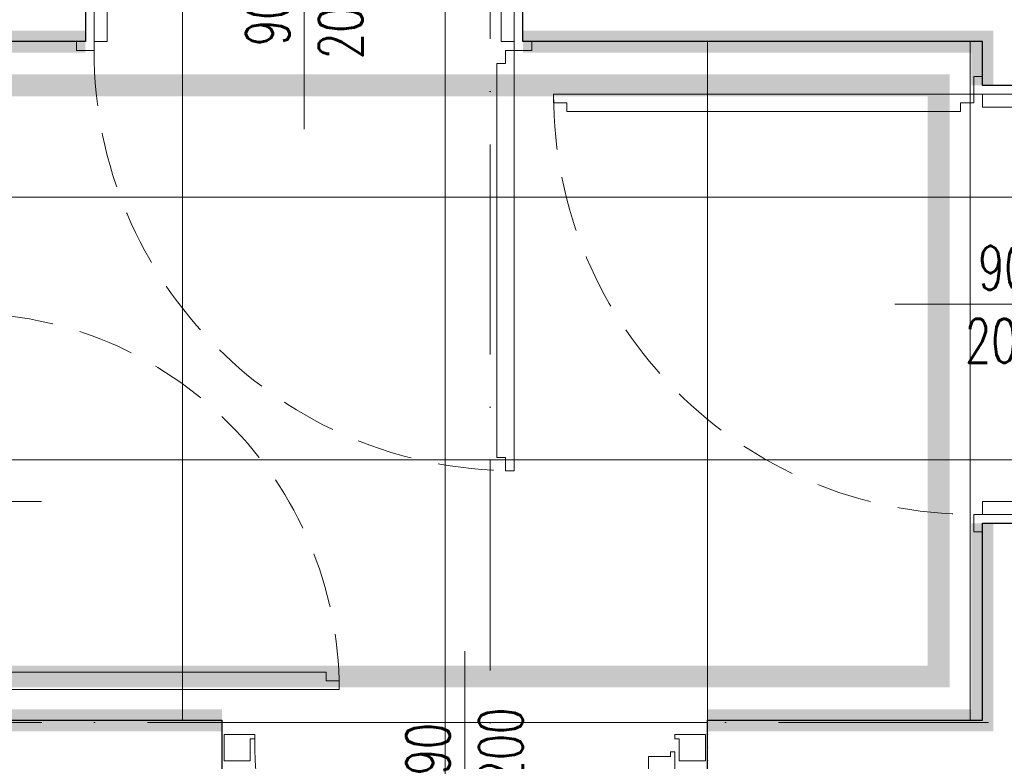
# Model space of a CAD drawing. Header units: millimetres. Extents: x -2074 to 12588, y -3630 to 101167.
# Tile 51 of 256: x 2822 to 3047, y -1652 to -1483. Entities that reach past the tile are written whole.
import ezdxf

# ---------------------------------------------------------------- set-up
doc = ezdxf.new("R2010")
doc.units = ezdxf.units.MM
for name, pattern in [('ACAD_ISO10W100', [18, 12, -3, 0, -3]), ('CONTINOUS', [0]), ('DASHED', [19.05, 12.7, -6.35])]:
    doc.linetypes.add(name, pattern=pattern)
for name, color, linetype, lineweight in [('SelinAr_BUD_drzwi okna', 7, 'Continuous', 18), ('SelinAr_BUD_drzwi okna znaczniki', 7, 'Continuous', 18), ('SelinAr_BUD_osie', 8, 'ACAD_ISO10W100', 18), ('SelinAr_BUD_posadzka', 7, 'Continuous', 20), ('SelinAr_BUD_posadzka cokoły', 5, 'Continuous', 18), ('SelinAr_BUD_posadzka okładziny ścienne', 5, 'Continuous', 20), ('SelinAr_BUD_ściany', 7, 'Continuous', 25)]:
    doc.layers.add(name, color=color, linetype=linetype, lineweight=lineweight)
doc.styles.add('JACEK_07', font='SIMPLEX.SHX', dxfattribs={"width": 0.7})
doc.linetypes.add('_EL_VEDENI_NN_NADZ', pattern='A,0.39,-0.59,[109,cadkon.shx,S=0.2,R=0,X=0,Y=0],-1.97,0.39,-0.39', length=3.73)

# ---------------------------------------------------------------- blocks, each defined once
blk = doc.blocks.new('*U391')
at = {"ltscale": 4}
blk.add_line((0, 50), (0, -1730), dxfattribs=at)
blk = doc.blocks.new('*U398')
for points in [[(-2, 5), (0, 5), (0, -5), (-2, -5), (-2, -7), (2, -7), (2, -5), (2, 7), (-2, 7), (-2, 5)], [(102, 5), (100, 5), (100, -5), (102, -5), (102, -7), (98, -7), (98, -5), (98, 7), (102, 7), (102, 5)], [(2, -5), (5, -5), (5, 5), (2, 5)], [(98, -5), (95, -5), (95, 5), (98, 5)]]:
    blk.add_lwpolyline(points)
blk.add_lwpolyline([(4, -7), (4, -10), (6, -10), (6, -100), (4, -100), (4, -103), (2, -103), (2, -7)], close=True)
at = {"linetype": 'DASHED'}
blk.add_arc((2, -7), 96, 270, 0, dxfattribs=at)
at = {"layer": 'SelinAr_BUD_drzwi okna znaczniki'}
blk.add_lwpolyline([(50, 25), (50, -25)], dxfattribs=at)
at = {"layer": 'SelinAr_BUD_drzwi okna znaczniki', "insert": (50, 0), "char_height": 10, "width": 10, "attachment_point": 5, "rotation": 90, "style": 'JACEK_07'}
blk.add_mtext('90\\P200', dxfattribs=at)
blk = doc.blocks.new('*U319')
for points in [[(-2, 5), (0, 5), (0, -5), (-2, -5), (-2, -7), (2, -7), (2, -5), (2, 7), (-2, 7), (-2, 5)], [(102, 5), (100, 5), (100, -5), (102, -5), (102, -7), (98, -7), (98, -5), (98, 7), (102, 7), (102, 5)], [(2, -5), (5, -5), (5, 5), (2, 5)], [(98, -5), (95, -5), (95, 5), (98, 5)]]:
    blk.add_lwpolyline(points)
blk.add_lwpolyline([(96, -7), (96, -10), (94, -10), (94, -100), (96, -100), (96, -103), (98, -103), (98, -7)], close=True)
at = {"linetype": 'DASHED'}
blk.add_arc((98, -7), 96, 180, 270, dxfattribs=at)
at = {"layer": 'SelinAr_BUD_drzwi okna znaczniki'}
blk.add_lwpolyline([(50, 25), (50, -25)], dxfattribs=at)
at = {"layer": 'SelinAr_BUD_drzwi okna znaczniki', "insert": (50, 0), "char_height": 10, "width": 10, "attachment_point": 5, "rotation": 90, "style": 'JACEK_07'}
blk.add_mtext('90\\P200', dxfattribs=at)
blk = doc.blocks.new('*U399')
blk.add_lwpolyline([(86, 7), (86, 10), (84, 10), (84, 90), (86, 90), (86, 93), (88, 93), (88, 7)], close=True)
for points in [[(-2, -5), (0, -5), (0, 5), (-2, 5), (-2, 7), (2, 7), (2, 5), (2, -7), (-2, -7), (-2, -5)], [(92, -5), (90, -5), (90, 5), (92, 5), (92, 7), (88, 7), (88, 5), (88, -7), (92, -7), (92, -5)], [(2, 5), (5, 5), (5, -5), (2, -5)], [(88, 5), (85, 5), (85, -5), (88, -5)]]:
    blk.add_lwpolyline(points)
at = {"linetype": 'DASHED'}
blk.add_arc((88, 7), 86, 90, 180, dxfattribs=at)
at = {"layer": 'SelinAr_BUD_drzwi okna znaczniki'}
blk.add_lwpolyline([(45, 25), (45, -25)], dxfattribs=at)
at = {"layer": 'SelinAr_BUD_drzwi okna znaczniki', "insert": (45, 0), "char_height": 10, "width": 10, "attachment_point": 5, "rotation": 90, "style": 'JACEK_07'}
blk.add_mtext('80\\P200', dxfattribs=at)
blk = doc.blocks.new('*U324')
for p, q in [((0.5, 3), (0.5, -3)), ((7.5, 3), (0.5, 3)), ((7.5, 2), (7.5, 3)), ((103.5, 2), (103.5, 3)), ((103.5, 3), (110.5, 3)), ((110.5, 3), (110.5, -3)), ((6.5, -3), (6.5, 2)), ((6.5, 2), (7.5, 2)), ((103.5, 2), (104.5, 2)), ((104.5, 2), (104.5, -3)), ((102.5, -2), (97.5, -2)), ((97.5, -2), (97.5, -92)), ((102.5, -1), (102.5, -2)), ((103.5, -1), (102.5, -1)), ((103.5, -93), (103.5, -1)), ((0.5, -3), (6.5, -3)), ((110.5, -3), (104.5, -3)), ((102.5, -92), (97.5, -92)), ((102.5, -93), (102.5, -92)), ((103.5, -93), (102.5, -93))]:
    blk.add_line(p, q)
at = {"linetype": 'DASHED'}
blk.add_arc((102.5, 2), 95, 180, 270, dxfattribs=at)
for p in [(0, 3), (111, 3), (0, 0), (111, 0), (0, -3), (111, -3)]:
    blk.add_point(p)
at = {"layer": 'SelinAr_BUD_drzwi okna znaczniki'}
blk.add_line((55.5, -22.01), (55.5, 22.01), dxfattribs=at)
at = {"layer": 'SelinAr_BUD_drzwi okna znaczniki', "style": 'JACEK_07', "width": 0.7}
for s, p in [('200', (68.75, -8.88)), ('90', (52.09, -6.33))]:
    blk.add_text(s, height=10, rotation=90, dxfattribs=at).set_placement(p)
blk = doc.blocks.new('*U395')
at = {"ltscale": 4}
blk.add_line((-50, 0), (1405.4, 0), dxfattribs=at)
blk = doc.blocks.new('ewerwerwerwe')
at = {"layer": 'SelinAr_BUD_ściany'}
for points in [[(2979.36, 1344.74), (2979.36, 1357.24), (3042.16, 1357.24), (3042.16, 1402.24), (3052.16, 1402.24), (3052.16, 1357.24), (3157.16, 1357.24), (3157.16, 1620.24), (3149.66, 1620.24), (3149.66, 1630.24), (3157.16, 1630.24), (3157.16, 1750.24)], [(3052.16, 1750.24), (3052.16, 1630.24), (3059.66, 1630.24), (3059.66, 1620.24), (3052.16, 1620.24), (3052.16, 1502.24), (3042.16, 1502.24), (3042.16, 1512.24), (2937.16, 1512.24), (2937.16, 1522.24), (3039.66, 1522.24), (3039.66, 1750.24)], [(2827.16, 1750.24), (2827.16, 1522.24), (2837.16, 1522.24), (2837.16, 1512.24), (2807.16, 1512.24), (2807.16, 1452.24), (2797.16, 1452.24), (2797.16, 1509.74), (2567.16, 1509.74), (2567.16, 1357.24), (2797.16, 1357.24), (2797.16, 1362.24), (2807.16, 1362.24), (2807.16, 1357.24), (2868.36, 1357.24), (2868.36, 1344.74)]]:
    blk.add_lwpolyline(points, dxfattribs=at)
at = {"layer": 'SelinAr_BUD_drzwi okna', "linetype": 'Continuous', "lineweight": 18}
blk.add_blockref('*U319', (2837.16, 1517.24), dxfattribs=at)
at = {"layer": 'SelinAr_BUD_drzwi okna', "linetype": 'Continuous', "lineweight": 18, "rotation": 270}
for name, p in [('*U398', (3047.16, 1502.24)), ('*U399', (2802.16, 1452.24))]:
    blk.add_blockref(name, p, dxfattribs=at)
at = {"layer": 'SelinAr_BUD_drzwi okna'}
blk.add_blockref('*U324', (2868.36, 1350.99), dxfattribs=at)
at = {"layer": 'SelinAr_BUD_osie'}
for name, p in [('*U391', (2929.66, 2159.74)), ('*U395', (1891.95, 1356.74))]:
    blk.add_blockref(name, p, dxfattribs=at)

msp = doc.modelspace()

# ---------------------------------------------------------------- block references
msp.add_blockref('ewerwerwerwe', (0, -3000))

# ---------------------------------------------------------------- next in the draw order: linework, layer by layer
at = {"layer": 'SelinAr_BUD_posadzka'}
for points in [[(2827.157, -1249.759), (2827.157, -1477.759), (2837.157, -1477.759), (2837.157, -1487.759), (2807.157, -1487.759), (2807.157, -1547.759), (2797.157, -1547.759), (2797.157, -1490.259), (2567.157, -1490.259), (2567.157, -1642.759), (2797.157, -1642.759), (2797.157, -1637.759), (2807.157, -1637.759), (2807.157, -1642.759), (2868.357, -1642.759), (2868.357, -1655.259)], [(2859.354, -1642.759), (2859.354, -1249.759)], [(2919.354, -2462.259), (2919.354, -1249.759)], [(3052.157, -1249.759), (3052.157, -1369.759), (3059.657, -1369.759), (3059.657, -1379.759), (3052.157, -1379.759), (3052.157, -1497.759), (3042.157, -1497.759), (3042.157, -1487.759), (2937.157, -1487.759), (2937.157, -1477.759), (3039.655, -1477.758), (3039.657, -1249.759)], [(2979.357, -1655.259), (2979.357, -1642.759), (3042.157, -1642.759), (3042.157, -1597.759), (3052.157, -1597.759), (3052.157, -1642.759), (3157.157, -1642.759), (3157.157, -1379.759), (3149.657, -1379.759), (3149.657, -1369.759), (3157.157, -1369.759), (3157.157, -1249.759)], [(2979.354, -1642.759), (2979.354, -1487.759)], [(3039.354, -1642.759), (3039.354, -1487.759)], [(3157.157, -1523.259), (2807.157, -1523.259)], [(3157.157, -1583.259), (2567.157, -1583.259)], [(2979.357, -1643.259), (2868.357, -1643.259)]]:
    msp.add_lwpolyline(points, dxfattribs=at)
at = {"layer": 'SelinAr_BUD_posadzka cokoły', "linetype": '_EL_VEDENI_NN_NADZ', "ltscale": 3, "const_width": 5}
for points in [[(2837.157, -1487.759), (2807.157, -1487.759), (2807.157, -1547.759)], [(3042.157, -1497.759), (3042.157, -1487.759), (2937.157, -1487.759)], [(3042.157, -1597.759), (3042.157, -1642.759), (2979.357, -1642.759)], [(2868.357, -1642.759), (2807.157, -1642.759), (2807.157, -1637.759)]]:
    msp.add_lwpolyline(points, dxfattribs=at)
at = {"layer": 'SelinAr_BUD_posadzka okładziny ścienne', "color": 30, "linetype": 'CONTINOUS', "ltscale": 0.2, "const_width": 5}
msp.add_lwpolyline([(3032.157, -1632.759), (3032.157, -1497.759), (2817.157, -1497.759), (2817.157, -1632.759)], close=True, dxfattribs=at)

doc.saveas('drawing.dxf')
